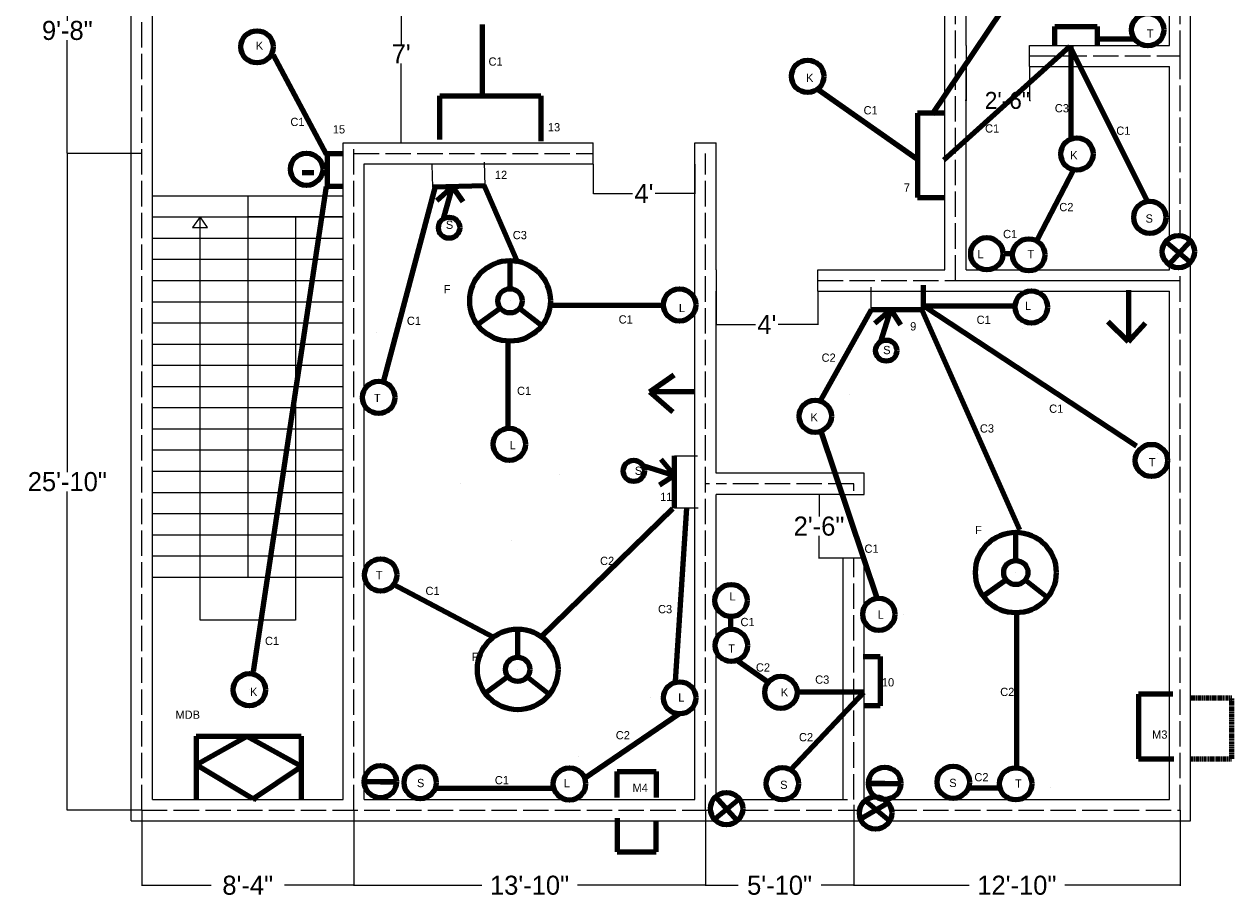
# Model space of a CAD drawing. Header units: inches. Extents: x -92 to 883, y -66 to 818.
# Tile 1 of 2: x -92 to 478, y -66 to 346. Entities that reach past the tile are written whole.
import ezdxf

# ---------------------------------------------------------------- set-up
doc = ezdxf.new("R2010")
doc.units = ezdxf.units.IN
doc.header["$MEASUREMENT"] = 0
doc.linetypes.add('ACAD_ISO02W100', pattern=[15, 12, -3])
doc.linetypes.add('DASHED', pattern=[0.75, 0.5, -0.25])
doc.dimstyles.get("Standard").update_dxf_attribs({"dimtxt": 9, "dimasz": 0.18, "dimexe": 0.18, "dimexo": 0.0625, "dimgap": 0.09, "dimtad": 0, "dimtih": 1, "dimtoh": 1, "dimdec": 0, "dimzin": 0, "dimdsep": 46, "dimlunit": 3, "dimtxsty": 'Standard', "dimcen": 0.09, "dimaunit": 1, "dimadec": 0, "dimazin": 0, "dimtfac": 1, "dimtdec": 0, "dimtofl": 0, "dimtmove": 0, "dimatfit": 3, "dimfxl": 1, "dimtolj": 1, "dimtzin": 0, "dimarcsym": 0})

# ---------------------------------------------------------------- blocks, each defined once
blk = doc.blocks.new('*D1')
at = {"color": 0, "lineweight": -2}
for p, q in [((-36.21, 285.09), (-71.47, 285.09)), ((-71.29, 284.91), (-71.29, 134.68)), ((-71.29, -24.73), (-71.29, 125.5)), ((-36.21, -24.91), (-71.47, -24.91))]:
    blk.add_line(p, q, dxfattribs=at)
at = {"color": 0}
for points in [[(-71.32, 284.91), (-71.26, 284.91), (-71.29, 285.09)], [(-71.32, -24.73), (-71.26, -24.73), (-71.29, -24.91)]]:
    blk.add_solid(points, dxfattribs=at)
at = {"layer": 'Defpoints', "color": 0}
for p in [(-71.29, 285.09), (-36.14, 285.09), (-36.14, -24.91)]:
    blk.add_point(p, dxfattribs=at)
at = {"color": 0, "insert": (-71.29, 130.09), "char_height": 9, "attachment_point": 5}
blk.add_mtext('\\A1;25\'-10"', dxfattribs=at)
blk = doc.blocks.new('*D2')
at = {"color": 0, "lineweight": -2}
for p, q in [((-36.21, 401.09), (-71.47, 401.09)), ((-71.29, 400.91), (-71.29, 347.68)), ((-71.29, 285.27), (-71.29, 338.5)), ((-36.21, 285.09), (-71.47, 285.09))]:
    blk.add_line(p, q, dxfattribs=at)
at = {"color": 0}
for points in [[(-71.32, 400.91), (-71.26, 400.91), (-71.29, 401.09)], [(-71.32, 285.27), (-71.26, 285.27), (-71.29, 285.09)]]:
    blk.add_solid(points, dxfattribs=at)
at = {"layer": 'Defpoints', "color": 0}
for p in [(-71.29, 401.09), (-36.14, 401.09), (-36.14, 285.09)]:
    blk.add_point(p, dxfattribs=at)
at = {"color": 0, "insert": (-71.29, 343.09), "char_height": 9, "attachment_point": 5}
blk.add_mtext('\\A1;9\'-8"', dxfattribs=at)
blk = doc.blocks.new('*D5')
at = {"color": 0, "lineweight": -2}
for p, q in [((299.86, -25.16), (299.86, -60.61)), ((453.86, -24.97), (453.86, -60.61)), ((300.04, -60.43), (354.27, -60.43)), ((453.68, -60.43), (399.45, -60.43))]:
    blk.add_line(p, q, dxfattribs=at)
at = {"color": 0}
for points in [[(300.04, -60.4), (300.04, -60.46), (299.86, -60.43)], [(453.68, -60.4), (453.68, -60.46), (453.86, -60.43)]]:
    blk.add_solid(points, dxfattribs=at)
at = {"layer": 'Defpoints', "color": 0}
for p in [(299.86, -25.1), (453.86, -24.91), (299.86, -60.43)]:
    blk.add_point(p, dxfattribs=at)
at = {"color": 0, "insert": (376.86, -60.43), "char_height": 9, "attachment_point": 5}
blk.add_mtext('\\A1;12\'-10"', dxfattribs=at)
blk = doc.blocks.new('*D6')
at = {"color": 0, "lineweight": -2}
for p, q in [((229.86, -24.97), (229.86, -60.61)), ((299.86, -25.16), (299.86, -60.61)), ((230.04, -60.43), (245.27, -60.43)), ((299.68, -60.43), (284.45, -60.43))]:
    blk.add_line(p, q, dxfattribs=at)
at = {"color": 0}
for points in [[(230.04, -60.4), (230.04, -60.46), (229.86, -60.43)], [(299.68, -60.4), (299.68, -60.46), (299.86, -60.43)]]:
    blk.add_solid(points, dxfattribs=at)
at = {"layer": 'Defpoints', "color": 0}
for p in [(229.86, -24.91), (299.86, -25.1), (229.86, -60.43)]:
    blk.add_point(p, dxfattribs=at)
at = {"color": 0, "insert": (264.86, -60.43), "char_height": 9, "attachment_point": 5}
blk.add_mtext('\\A1;5\'-10"', dxfattribs=at)
blk = doc.blocks.new('*D7')
at = {"color": 0, "lineweight": -2}
for p, q in [((63.86, -24.97), (63.86, -60.61)), ((229.86, -24.97), (229.86, -60.61)), ((64.04, -60.43), (124.27, -60.43)), ((229.68, -60.43), (169.45, -60.43))]:
    blk.add_line(p, q, dxfattribs=at)
at = {"color": 0}
for points in [[(64.04, -60.4), (64.04, -60.46), (63.86, -60.43)], [(229.68, -60.4), (229.68, -60.46), (229.86, -60.43)]]:
    blk.add_solid(points, dxfattribs=at)
at = {"layer": 'Defpoints', "color": 0}
for p in [(63.86, -24.91), (229.86, -24.91), (63.86, -60.43)]:
    blk.add_point(p, dxfattribs=at)
at = {"color": 0, "insert": (146.86, -60.43), "char_height": 9, "attachment_point": 5}
blk.add_mtext('\\A1;13\'-10"', dxfattribs=at)
blk = doc.blocks.new('*D8')
at = {"color": 0, "lineweight": -2}
for p, q in [((-36.14, -24.97), (-36.14, -60.61)), ((63.86, -24.97), (63.86, -60.61)), ((-35.96, -60.43), (-3.48, -60.43)), ((63.68, -60.43), (31.2, -60.43))]:
    blk.add_line(p, q, dxfattribs=at)
at = {"color": 0}
for points in [[(-35.96, -60.4), (-35.96, -60.46), (-36.14, -60.43)], [(63.68, -60.4), (63.68, -60.46), (63.86, -60.43)]]:
    blk.add_solid(points, dxfattribs=at)
at = {"layer": 'Defpoints', "color": 0}
for p in [(-36.14, -24.91), (63.86, -24.91), (-36.14, -60.43)]:
    blk.add_point(p, dxfattribs=at)
at = {"color": 0, "insert": (13.86, -60.43), "char_height": 9, "attachment_point": 5}
blk.add_mtext('\\A1;8\'-4"', dxfattribs=at)
blk = doc.blocks.new('*D9')
at = {"color": 0, "lineweight": -2}
for p, q in [((176.86, 280.03), (176.86, 266.04)), ((224.86, 280.03), (224.86, 266.04)), ((177.04, 266.22), (195.52, 266.22)), ((224.68, 266.22), (206.2, 266.22))]:
    blk.add_line(p, q, dxfattribs=at)
at = {"color": 0}
for points in [[(177.04, 266.25), (177.04, 266.19), (176.86, 266.22)], [(224.68, 266.25), (224.68, 266.19), (224.86, 266.22)]]:
    blk.add_solid(points, dxfattribs=at)
at = {"layer": 'Defpoints', "color": 0}
for p in [(176.86, 280.09), (224.86, 280.09), (224.86, 266.22)]:
    blk.add_point(p, dxfattribs=at)
at = {"color": 0, "insert": (200.86, 266.22), "char_height": 9, "attachment_point": 5}
blk.add_mtext("\\A1;4'", dxfattribs=at)
blk = doc.blocks.new('*D10')
at = {"color": 0, "lineweight": -2}
for p, q in [((234.86, 220.03), (234.86, 204.11)), ((282.86, 220.03), (282.86, 204.11)), ((235.04, 204.29), (253.52, 204.29)), ((282.68, 204.29), (264.2, 204.29))]:
    blk.add_line(p, q, dxfattribs=at)
at = {"color": 0}
for points in [[(235.04, 204.32), (235.04, 204.26), (234.86, 204.29)], [(282.68, 204.32), (282.68, 204.26), (282.86, 204.29)]]:
    blk.add_solid(points, dxfattribs=at)
at = {"layer": 'Defpoints', "color": 0}
for p in [(234.86, 220.09), (282.86, 220.09), (234.86, 204.29)]:
    blk.add_point(p, dxfattribs=at)
at = {"color": 0, "insert": (258.86, 204.29), "char_height": 9, "attachment_point": 5}
blk.add_mtext("\\A1;4'", dxfattribs=at)
blk = doc.blocks.new('*D11')
at = {"color": 0, "lineweight": -2}
for p, q in [((294.79, 124.09), (283.3, 124.09)), ((283.48, 123.91), (283.48, 113.68)), ((283.48, 94.27), (283.48, 104.5)), ((294.79, 94.09), (283.3, 94.09))]:
    blk.add_line(p, q, dxfattribs=at)
at = {"color": 0}
for points in [[(283.45, 123.91), (283.51, 123.91), (283.48, 124.09)], [(283.45, 94.27), (283.51, 94.27), (283.48, 94.09)]]:
    blk.add_solid(points, dxfattribs=at)
at = {"layer": 'Defpoints', "color": 0}
for p in [(283.48, 124.09), (294.86, 124.09), (294.86, 94.09)]:
    blk.add_point(p, dxfattribs=at)
at = {"color": 0, "insert": (283.48, 109.09), "char_height": 9, "attachment_point": 5}
blk.add_mtext('\\A1;2\'-6"', dxfattribs=at)
blk = doc.blocks.new('*D12')
at = {"color": 0, "lineweight": -2}
for p, q in [((352.86, 326.03), (352.86, 309.87)), ((382.86, 326.03), (382.86, 309.87)), ((352.68, 310.05), (352.5, 310.05)), ((383.04, 310.05), (383.22, 310.05))]:
    blk.add_line(p, q, dxfattribs=at)
at = {"color": 0}
for points in [[(352.68, 310.08), (352.68, 310.02), (352.86, 310.05)], [(383.04, 310.08), (383.04, 310.02), (382.86, 310.05)]]:
    blk.add_solid(points, dxfattribs=at)
at = {"layer": 'Defpoints', "color": 0}
for p in [(352.86, 326.09), (382.86, 326.09), (382.86, 310.05)]:
    blk.add_point(p, dxfattribs=at)
at = {"color": 0, "insert": (372.35, 310.05), "char_height": 8, "attachment_point": 5}
blk.add_mtext('\\A1;2\'-6"', dxfattribs=at)
blk = doc.blocks.new('*D20')
at = {"color": 0, "lineweight": -2}
for p, q in [((58.92, 374.09), (86.44, 374.09)), ((86.26, 373.91), (86.26, 336.68)), ((86.26, 290.27), (86.26, 327.5)), ((58.92, 290.09), (86.44, 290.09))]:
    blk.add_line(p, q, dxfattribs=at)
at = {"color": 0}
for points in [[(86.23, 373.91), (86.29, 373.91), (86.26, 374.09)], [(86.23, 290.27), (86.29, 290.27), (86.26, 290.09)]]:
    blk.add_solid(points, dxfattribs=at)
at = {"layer": 'Defpoints', "color": 0}
for p in [(58.86, 374.09), (58.86, 290.09), (86.26, 290.09)]:
    blk.add_point(p, dxfattribs=at)
at = {"color": 0, "insert": (86.26, 332.09), "char_height": 9, "attachment_point": 5}
blk.add_mtext("\\A1;7'", dxfattribs=at)

msp = doc.modelspace()

# ---------------------------------------------------------------- linework, layer by layer
for p, q in [((-41.14, -29.91), (-41.14, 488.09)), ((-31.14, -19.91), (-31.14, 478.09)), ((458.86, 290.09), (458.86, 442.91)), ((448.86, 336.09), (448.86, 432.09)), ((342.86, 230.09), (342.86, 384.09)), ((352.86, 336.09), (352.86, 384.09)), ((352.86, 336.09), (352.86, 326.09)), ((382.86, 336.09), (448.86, 336.09)), ((382.86, 326.09), (382.86, 336.09)), ((352.86, 230.09), (352.86, 326.09)), ((382.86, 326.09), (448.86, 326.09)), ((448.86, 290.09), (448.86, 326.09)), ((-31.14, 280.09), (-31.14, 290.09)), ((58.86, -19.91), (58.86, 290.09)), ((58.86, 290.09), (176.86, 290.09)), ((176.86, 280.09), (176.86, 290.09)), ((224.86, 280.09), (224.86, 290.09)), ((224.86, 290.09), (234.86, 290.09)), ((234.86, 230.09), (234.86, 290.09)), ((448.86, 245.05), (448.86, 290.09)), ((458.86, 243.72), (458.86, 290.09)), ((68.86, -19.91), (68.86, 280.09)), ((68.86, 280.09), (176.86, 280.09)), ((101.16, 269.09), (100.85, 279.8)), ((125.51, 280.88), (125.83, 269.81)), ((224.86, -19.91), (224.86, 280.09)), ((-31.14, 265.09), (58.86, 265.09)), ((13.86, 265.09), (13.86, 85.09)), ((-31.14, 255.09), (58.86, 255.09)), ((-31.14, 255.09), (13.86, 255.09)), ((-8.64, 255.09), (-12.23, 250.07)), ((-8.64, 64.67), (-8.64, 255.09)), ((-5.18, 250.07), (-8.64, 255.09)), ((58.86, 255.09), (13.86, 255.09)), ((36.36, 255.09), (36.36, 64.67)), ((-12.23, 250.07), (-5.18, 250.07)), ((-31.14, 245.09), (58.86, 245.09)), ((-31.14, 235.09), (58.86, 235.09)), ((458.86, -29.91), (458.86, 233.72)), ((234.86, 230.09), (234.86, 220.09)), ((282.86, 230.09), (342.86, 230.09)), ((282.86, 220.09), (282.86, 230.09)), ((352.86, 230.09), (448.86, 230.09)), ((448.86, 230.09), (448.86, 232.39)), ((-31.14, 225.09), (58.86, 225.09)), ((234.86, 134.09), (234.86, 220.09)), ((282.86, 220.09), (448.86, 220.09)), ((308.04, 211.29), (308.04, 222.01)), ((448.86, -19.91), (448.86, 220.09)), ((-31.14, 215.09), (58.86, 215.09)), ((-31.14, 205.09), (58.86, 205.09)), ((-31.14, 195.09), (58.86, 195.09)), ((-31.14, 185.09), (58.86, 185.09)), ((-31.14, 175.09), (58.86, 175.09)), ((-31.14, 165.09), (58.86, 165.09)), ((-31.14, 155.09), (58.86, 155.09)), ((-31.14, 145.09), (58.86, 145.09)), ((215.34, 142.36), (226.06, 142.36)), ((-31.14, 135.09), (58.86, 135.09)), ((304.86, 134.09), (234.86, 134.09)), ((304.86, 124.09), (304.86, 134.09)), ((231.86, 129.09), (229.86, 129.09)), ((299.86, 125.8), (299.86, 129.09)), ((-31.14, 125.09), (58.86, 125.09)), ((234.86, -19.91), (234.86, 124.09)), ((294.86, 124.09), (234.86, 124.09)), ((294.86, 124.09), (304.86, 124.09)), ((-31.14, 115.09), (58.86, 115.09)), ((226.42, 117.67), (215.34, 117.67)), ((-31.14, 105.09), (58.86, 105.09)), ((-31.14, 95.09), (58.86, 95.09)), ((294.86, -19.91), (294.86, 94.09)), ((304.86, 94.09), (294.86, 94.09)), ((304.86, -19.91), (304.86, 94.09)), ((-31.14, 85.09), (58.86, 85.09)), ((36.36, 64.67), (-8.64, 64.67)), ((-31.14, -19.91), (58.86, -19.91)), ((68.86, -19.91), (224.86, -19.91)), ((246.13, -19.91), (296.86, -19.91)), ((299.86, -22.47), (299.86, -25.1)), ((314.33, -19.91), (448.86, -19.91)), ((-41.14, -29.91), (234.76, -29.91)), ((244.94, -29.91), (303.44, -29.91)), ((316.7, -29.91), (458.86, -29.91))]:
    msp.add_line(p, q)
at = {"linetype": 'ACAD_ISO02W100'}
for p, q in [((-36.14, -24.91), (-36.14, 483.09)), ((453.86, 331.09), (453.86, 437.09)), ((347.86, 331.09), (347.86, 384.09)), ((347.86, 225.09), (347.86, 331.09)), ((382.86, 331.09), (453.86, 331.09)), ((453.86, 290.09), (453.86, 331.09)), ((63.86, -24.91), (63.86, 290.09)), ((63.86, 285.09), (176.86, 285.09)), ((229.86, -24.91), (229.86, 285.09)), ((453.86, 246.31), (453.86, 290.09)), ((453.86, -24.91), (453.86, 231.13)), ((282.86, 225.09), (453.86, 225.09)), ((352.86, 225.09), (453.86, 225.09)), ((299.86, 129.09), (234.86, 129.09)), ((299.86, -19.91), (299.86, 94.09)), ((-36.14, -24.91), (232.26, -24.91)), ((247.45, -24.91), (302.65, -24.91)), ((310.09, -24.91), (310.71, -24.91)), ((317.65, -24.91), (453.86, -24.91))]:
    msp.add_line(p, q, dxfattribs=at)
at = {"lineweight": 106}
for p, q in [((385.43, 376.05), (336.77, 303.44)), ((124.5, 346), (124.5, 311)), ((394.81, 336.23), (394.81, 345.01)), ((394.81, 345.01), (414.74, 345.01)), ((414.74, 345.01), (414.74, 336.23)), ((414.74, 339.16), (432.91, 339.16)), ((18.24, 335.4), (18.24, 335.4)), ((51, 284.5), (26, 331.5)), ((401.84, 335.57), (342.39, 281.84)), ((401.9, 335.51), (438.68, 262.04)), ((402.31, 335.92), (402.31, 291.91)), ((283.29, 315.07), (329.65, 282.55)), ((104.57, 291.71), (104.57, 312.33)), ((104.57, 312.33), (152.14, 312.33)), ((152.14, 312.33), (152.14, 290.81)), ((342.86, 304.15), (330.02, 304.15)), ((330.02, 304.15), (330.02, 264.27)), ((51.5, 269.5), (51.5, 285)), ((51.5, 285), (58.86, 285)), ((39.5, 276), (45, 276)), ((403.52, 277.38), (386.55, 244.68)), ((16.5, 40.5), (51, 269.5)), ((59, 269.5), (51.5, 269.5)), ((78.15, 177.8), (102.47, 269.54)), ((110.48, 269.36), (103.14, 262.71)), ((106.25, 254.26), (110.48, 269.36)), ((110.48, 269.36), (110.48, 269.36)), ((110.48, 269.36), (110.48, 269.36)), ((110.48, 269.36), (115.31, 262.35)), ((141.56, 233.2), (125.46, 270.17)), ((330.02, 264.27), (342.86, 264.27)), ((447, 243.43), (458.46, 233.84)), ((458.46, 243.43), (448.55, 232.6)), ((137.64, 221.2), (137.64, 234.53)), ((370.78, 237.82), (375.23, 237.82)), ((332.73, 211.29), (332.73, 222.9)), ((429.48, 220.5), (429.48, 196.2)), ((133.02, 212.11), (122.26, 204.26)), ((137.64, 215.49), (137.64, 215.49)), ((137.64, 215.49), (137.64, 215.49)), ((137.64, 215.49), (137.64, 215.49)), ((137.64, 215.49), (137.64, 215.49)), ((142.13, 211.94), (152.59, 203.68)), ((156.58, 213.37), (209.69, 213.37)), ((206.07, 213.58), (206.07, 213.58)), ((308.03, 211.19), (284.39, 168.78)), ((317.37, 211.29), (309.83, 204.86)), ((312.69, 196.33), (317.37, 211.29)), ((317.37, 211.29), (317.37, 211.29)), ((317.37, 211.29), (317.37, 211.29)), ((317.37, 211.29), (322, 204.15)), ((332.94, 213.15), (433.33, 147.08)), ((333.72, 213.15), (375.74, 213.15)), ((332.17, 210.82), (378.08, 107.44)), ((429.48, 196.2), (420.02, 205.65)), ((74.4, 200.49), (74.4, 200.49)), ((74.4, 200.49), (74.4, 200.49)), ((74.4, 200.49), (74.4, 200.49)), ((74.4, 200.49), (74.4, 200.49)), ((74.4, 200.49), (74.4, 200.49)), ((379.31, 202.52), (379.31, 202.52)), ((429.48, 196.2), (437.58, 204.98)), ((136.73, 155.5), (136.73, 195.69)), ((203.65, 172.52), (215.13, 180.62)), ((224.86, 172.52), (203.65, 172.52)), ((203.65, 172.52), (214.46, 163.07)), ((297.88, 171.07), (297.88, 171.07)), ((137.32, 161.39), (137.32, 161.39)), ((284.39, 153.92), (311.09, 74.36)), ((443.2, 143.38), (443.2, 143.38)), ((443.2, 143.38), (443.2, 143.38)), ((443.2, 143.38), (443.2, 143.38)), ((443.2, 143.38), (443.2, 143.38)), ((443.2, 143.38), (443.2, 143.38)), ((200.38, 137.71), (215.34, 133.03)), ((215.34, 133.03), (208.91, 140.57)), ((161.16, 133.48), (161.16, 133.48)), ((215.34, 133.03), (208.2, 128.4)), ((215.34, 133.03), (215.34, 133.03)), ((215.34, 133.03), (215.34, 133.03)), ((114.32, 129.38), (114.32, 129.38)), ((152.3, 56.84), (214.55, 117.39)), ((215.69, 36.01), (221.11, 117.84)), ((376.36, 92.95), (376.36, 106.28)), ((138.15, 102.29), (138.15, 102.29)), ((376.36, 87.23), (376.36, 87.23)), ((376.36, 87.23), (376.36, 87.23)), ((376.36, 87.23), (376.36, 87.23)), ((376.36, 87.23), (376.36, 87.23)), ((82.48, 81.71), (129.57, 56.84)), ((371.74, 83.86), (360.98, 76)), ((380.85, 83.69), (391.3, 75.43)), ((241.81, 60.39), (241.81, 65.74)), ((323.53, 67.52), (323.53, 67.52)), ((376.73, 68.28), (376.73, -4.44)), ((141.26, 47.23), (141.26, 60.56)), ((304.33, 47.67), (312.37, 47.67)), ((312.37, 47.67), (312.37, 24.32)), ((141.26, 41.52), (141.26, 41.52)), ((141.26, 41.52), (141.26, 41.52)), ((141.26, 41.52), (141.26, 41.52)), ((141.26, 41.52), (141.26, 41.52)), ((245.26, 45.46), (259.43, 35.51)), ((136.64, 38.14), (125.88, 30.29)), ((145.75, 37.97), (156.2, 29.71)), ((14.63, 31.89), (14.63, 31.89)), ((270.16, -5.83), (304.65, 30.53)), ((272.85, 30.91), (304.27, 30.91)), ((450.42, 29.79), (434.22, 29.79)), ((434.22, 29.79), (434.22, -0.77)), ((203.74, 28.08), (203.74, 28.08)), ((312.37, 24.32), (305.09, 24.32)), ((172.58, -9.92), (217.68, 20.75)), ((-10.49, -3.61), (13.57, 9.96)), ((-10.47, 9.92), (15.52, 9.92)), ((-10.47, 9.92), (-10.47, -8.63)), ((13.5, 10), (39.04, -4.23)), ((15.52, 9.92), (39.04, 9.92)), ((39.04, 9.92), (39.04, -5.54)), ((169.94, 0.55), (169.94, 0.55)), ((16, -19.5), (-10.49, -3.61)), ((39, -4.5), (16.08, -19.91)), ((39.04, -5.54), (39.04, -19.91)), ((434.22, -0.77), (450.87, -0.77)), ((-10.47, -8.63), (-10.47, -19.91)), ((188.23, -18.89), (188.23, -6.65)), ((188.23, -6.65), (206.62, -6.65)), ((206.62, -6.65), (206.62, -18.89)), ((84.1, -11.51), (68.86, -11.51)), ((76.48, -11.51), (76.48, -11.51)), ((76.48, -11.51), (84.1, -11.51)), ((95.24, -11.93), (95.24, -11.93)), ((102.09, -14.64), (158.19, -14.64)), ((314.48, -12.29), (306.86, -12.29)), ((306.86, -12.29), (322.1, -12.29)), ((353.74, -14.39), (367.92, -14.39)), ((392.84, -14.3), (392.84, -14.3)), ((392.84, -14.3), (392.84, -14.3)), ((392.84, -14.3), (392.84, -14.3)), ((392.84, -14.3), (392.84, -14.3)), ((392.84, -14.3), (392.84, -14.3)), ((17.34, -19.64), (16.93, -19.91)), ((17.34, -19.64), (18.02, -19.91)), ((246.02, -19.61), (233.76, -29.56)), ((234.53, -18.46), (244.87, -29.95)), ((303.04, -29.04), (316.03, -21.44)), ((305.3, -20.4), (316.8, -30)), ((188.23, -28.68), (188.23, -44.6)), ((206.62, -44.6), (206.62, -30.52)), ((188.23, -44.6), (206.62, -44.6))]:
    msp.add_line(p, q, dxfattribs=at)
at = {"lineweight": 100}
for p, q in [((125.83, 269.81), (101.16, 269.09)), ((332.73, 211.29), (308.04, 211.29)), ((215.34, 117.67), (215.34, 142.36))]:
    msp.add_line(p, q, dxfattribs=at)
at = {"linetype": 'DASHED', "lineweight": 106}
for p, q in [((478.31, 27.99), (458.86, 27.99)), ((478.31, -0.77), (478.31, 27.99)), ((458.86, -0.77), (478.31, -0.77))]:
    msp.add_line(p, q, dxfattribs=at)
at = {"lineweight": 106}
for centre, radius in [((438.64, 343.49), 7.62), ((18.24, 335.4), 7.62), ((278.13, 321.48), 7.62), ((405.2, 284.81), 7.62), ((41.62, 277.62), 7.62), ((439.6, 254.9), 7.62), ((108.88, 250.01), 5), ((362.67, 237.7), 7.62), ((453.1, 238.72), 7.62), ((382.47, 237.21), 7.62), ((137.64, 215.49), 19.04), ((137.64, 215.49), 5.72), ((217.65, 213.58), 7.62), ((383.69, 212.58), 7.62), ((315.2, 192), 5), ((75.65, 169.91), 7.62), ((281.69, 161.01), 7.62), ((137.32, 147.78), 7.62), ((440.38, 140.13), 7.62), ((196.05, 135.2), 5), ((376.36, 87.23), 19.04), ((76.57, 86.09), 7.62), ((376.36, 87.23), 5.72), ((241.98, 74.03), 7.62), ((311.71, 67.52), 7.62), ((141.26, 41.52), 19.04), ((242.09, 52.82), 7.62), ((141.26, 41.52), 5.72), ((14.63, 31.89), 7.62), ((217.72, 28.08), 7.62), ((265.47, 30.65), 7.62), ((76.48, -11.51), 7.62), ((95.24, -11.93), 7.62), ((165.7, -12.56), 7.62), ((266.16, -12.44), 7.62), ((314.48, -12.29), 7.62), ((346.8, -11.75), 7.62), ((376.31, -12.51), 7.62), ((239.85, -24.24), 7.62), ((310.15, -26.28), 7.62)]:
    msp.add_circle(centre, radius, dxfattribs=at)

# ---------------------------------------------------------------- texts
at = {"lineweight": 106, "char_height": 3.9, "attachment_point": 1}
for s, insert, width in [('T', (438.19, 343.64), 189.6898), ('K', (17.68, 337.89), 189.6898), ('C1', (127.5, 330.4), 189.6898), ('K', (277.35, 322.68), 189.6898), ('C3', (394.76, 308.37), 189.6898), ('C1', (304.5, 307.4), 189.6898), ('C1', (34, 301.9), 189.6898), ('{\\C1;15}', (54, 298.4), 189.6898), ('{\\C1;13}', (155.5, 299.4), 182.1898), ('C1', (361.85, 298.82), 189.6898), ('C1', (423.78, 297.76), 189.6898), ('K', (402.03, 286.18), 189.6898), ('{\\C1;12}', (130.5, 276.9), 189.6898), ('{\\C1;7}', (323.5, 270.9), 189.6898), ('C2', (396.88, 261.71), 189.6898), ('S', (107.38, 253.34), 189.6898), ('S', (437.6, 256.31), 189.6898), ('C3', (138.94, 248.48), 189.6898), ('C1', (370.34, 248.98), 189.6898), ('L', (358.3, 239.45), 189.6898), ('T', (381.85, 239.53), 189.6898), ('F', (106.35, 222.99), 189.6898), ('L', (217.35, 214.06), 189.6898), ('L', (380.68, 215.09), 189.6898), ('C1', (88.96, 208.01), 189.6898), ('C1', (188.91, 208.68), 189.6898), ('{\\C1;9}', (326.5, 205.4), 189.6898), ('C1', (357.85, 208.5), 189.6898), ('S', (313.76, 194.21), 189.6898), ('C2', (284.69, 190.62), 189.6898), ('T', (73.43, 171.58), 189.6898), ('C1', (140.96, 174.95), 189.6898), ('C1', (392.09, 166.53), 189.6898), ('K', (279.47, 162.46), 189.6898), ('C3', (359.4, 157.2), 189.6898), ('L', (137.45, 149.34), 189.6898), ('S', (196.56, 137.25), 189.6898), ('T', (439.11, 141.33), 189.6898), ('{\\C1;11}', (208.5, 124.9), 189.6898), ('F', (357.18, 109.26), 189.6898), ('C1', (304.93, 100.45), 189.6898), ('C2', (180.14, 94.68), 189.6898), ('T', (74.28, 88), 189.6898), ('C1', (97.74, 80.51), 189.6898), ('L', (241.21, 77.93), 189.6898), ('C3', (207.5, 71.9), 189.6898), ('L', (311.14, 69.31), 189.6898), ('C1', (246.41, 65.82), 189.6898), ('C1', (22, 56.9), 189.6898), ('T', (240.65, 53.34), 189.6898), ('F', (119.58, 49.43), 189.6898), ('C2', (253.69, 44.38), 189.6898), ('C3', (281.66, 38.64), 189.6898), ('{\\C1;10}', (313.14, 37.37), 189.6898), ('K', (14.89, 32.86), 189.6898), ('L', (217.03, 30.23), 189.6898), ('K', (265.47, 32.64), 189.6898), ('C2', (368.99, 32.83), 189.6898), ('{\\C1;MDB}', (-20.27, 22.07), 189.6898), ('C2', (187.56, 12.38), 189.6898), ('C2', (274, 11.46), 189.6898), ('{\\C3;M3}', (440.66, 12.7), 189.6898), ('S', (93.73, -10.18), 189.6898), ('C1', (130.46, -8.84), 189.6898), ('L', (163.04, -10.27), 189.6898), ('S', (265.14, -11.04), 189.6898), ('S', (344.93, -10.11), 189.6898), ('C2', (356.81, -7.43), 189.6898), ('T', (375.97, -10.46), 189.6898), ('{\\C3;M4}', (195.45, -12.44), 189.6898)]:
    msp.add_mtext(s, dxfattribs=dict(at, insert=insert, width=width))

# ---------------------------------------------------------------- dimensions: what is measured, and where the dimension line sits
dim = msp.add_linear_dim(base=(-71.29, 401.09), p1=(-36.14, 285.09), p2=(-36.14, 401.09), angle=90, dimstyle='Standard', override={"dimtmove": 1})
dim.commit()
dim.dimension.update_dxf_attribs({"geometry": '*D2', "text_midpoint": (-71.29, 343.09)})
for base, p1, p2, picture, middle in [((86.26, 290.09), (58.86, 374.09), (58.86, 290.09), '*D20', (86.26, 332.09)), ((283.48, 124.09), (294.86, 94.09), (294.86, 124.09), '*D11', (283.48, 109.09))]:
    dim = msp.add_linear_dim(base=base, p1=p1, p2=p2, angle=90, dimstyle='Standard')
    dim.commit()
    dim.dimension.update_dxf_attribs({"geometry": picture, "text_midpoint": middle})
dim = msp.add_linear_dim(base=(382.86, 310.05), p1=(352.86, 326.09), p2=(382.86, 326.09), dimstyle='Standard', override={"dimtxt": 8})
dim.commit()
dim.dimension.update_dxf_attribs({"geometry": '*D12', "text_midpoint": (372.35, 310.05), "dimtype": 160})
dim = msp.add_linear_dim(base=(-71.29, 285.09), p1=(-36.14, -24.91), p2=(-36.14, 285.09), angle=90, dimstyle='Standard')
dim.commit()
dim.dimension.update_dxf_attribs({"geometry": '*D1', "text_midpoint": (-71.29, 130.09), "dimtype": 160})
for base, p1, p2, picture, middle in [((224.86, 266.22), (176.86, 280.09), (224.86, 280.09), '*D9', (200.86, 266.22)), ((234.86, 204.29), (282.86, 220.09), (234.86, 220.09), '*D10', (258.86, 204.29)), ((299.86, -60.43), (453.86, -24.91), (299.86, -25.1), '*D5', (376.86, -60.43))]:
    dim = msp.add_linear_dim(base=base, p1=p1, p2=p2, dimstyle='Standard')
    dim.commit()
    dim.dimension.update_dxf_attribs({"geometry": picture, "text_midpoint": middle})
for base, p1, p2, picture, middle in [((-36.14, -60.43), (63.86, -24.91), (-36.14, -24.91), '*D8', (13.86, -60.43)), ((63.86, -60.43), (229.86, -24.91), (63.86, -24.91), '*D7', (146.86, -60.43)), ((229.86, -60.43), (299.86, -25.1), (229.86, -24.91), '*D6', (264.86, -60.43))]:
    dim = msp.add_linear_dim(base=base, p1=p1, p2=p2, dimstyle='Standard', override={"dimtmove": 1})
    dim.commit()
    dim.dimension.update_dxf_attribs({"geometry": picture, "text_midpoint": middle})

doc.saveas('drawing.dxf')
